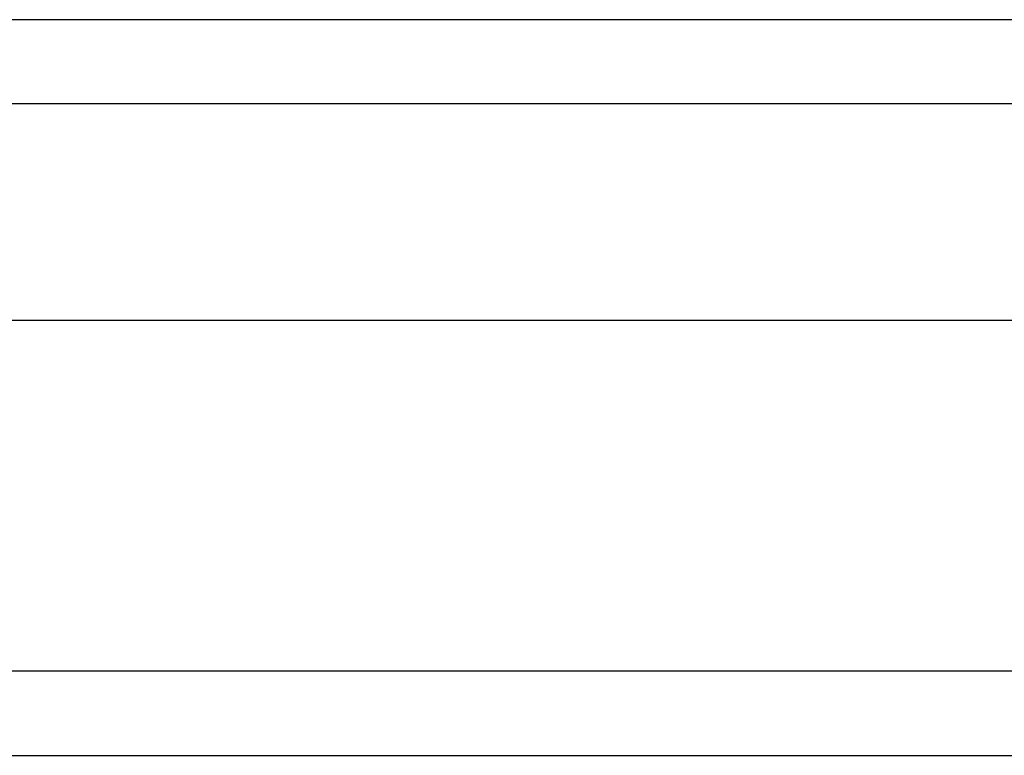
# Model space of a CAD drawing. Header units: inches. Extents: x 18 to 229, y 20 to 132.
# Tile 13 of 115: x 115.065 to 116.224, y 47.293 to 48.159. Entities that reach past the tile are written whole.
import ezdxf

# ---------------------------------------------------------------- set-up
doc = ezdxf.new("R2010")
doc.units = ezdxf.units.IN
doc.header["$MEASUREMENT"] = 0
doc.layers.add('Visible Edges(ANSI)', color=7, linetype='Continuous', lineweight=25)
doc.layers.add('Visible Tangent Edges(ANSI)', color=7, linetype='Continuous', lineweight=25)

msp = doc.modelspace()

# ---------------------------------------------------------------- linework, layer by layer
at = {"layer": 'Visible Edges(ANSI)'}
for p, q in [((99.7439, 48.1591), (133.9496, 48.1591)), ((134.1381, 47.8048), (99.5554, 47.8048)), ((98.9458, 47.2929), (134.7478, 47.2929))]:
    msp.add_line(p, q, dxfattribs=at)
at = {"layer": 'Visible Tangent Edges(ANSI)'}
for p, q in [((134.0796, 48.0601), (99.6139, 48.0601)), ((134.7478, 47.3919), (98.9458, 47.3919))]:
    msp.add_line(p, q, dxfattribs=at)

doc.saveas('drawing.dxf')
